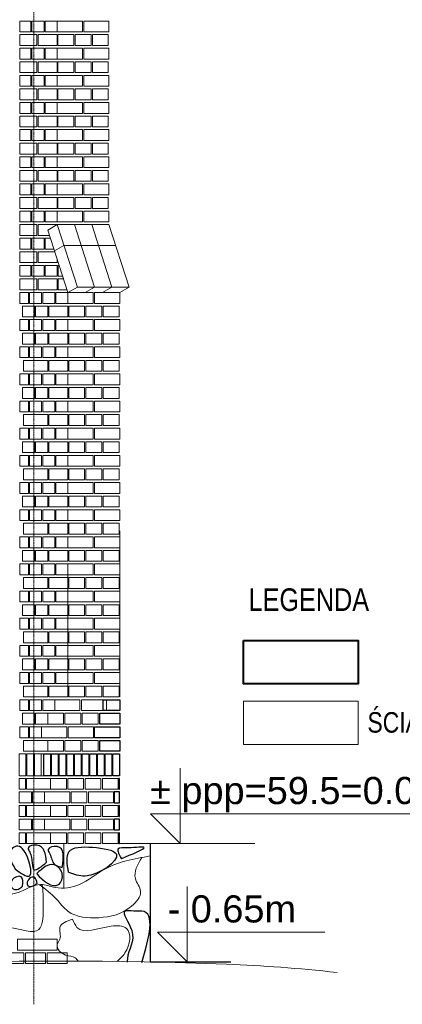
# Model space of a CAD drawing. Header units: millimetres. Extents: x -37887 to 94344, y -69777 to 116976.
# Tile 38 of 205: x 20188 to 22303, y -929 to 4512. Entities that reach past the tile are written whole.
import ezdxf

# ---------------------------------------------------------------- set-up
doc = ezdxf.new("R2010")
doc.units = ezdxf.units.MM
doc.linetypes.add('Linia siatki', pattern=[19.05, 12.7, -3.175, 0, -3.175])
for name, color, linetype, lineweight in [('01_inwentaryzacja', 8, 'Continuous', 9), ('02_odbudowa', 7, 'Continuous', 30), ('07_opis', 40, 'Continuous', 5), ('0_WYMIAROWANIE', 6, 'Continuous', 9), ('AR_Opis pomieszczeń', 5, 'Continuous', 15), ('S-GRID', 1, 'Continuous', 9)]:
    doc.layers.add(name, color=color, linetype=linetype, lineweight=lineweight)
doc.styles.add('Arial', font='arial.ttf', dxfattribs={"height": 324.565868})
doc.styles.add('Arial Condensed', font='arial.ttf', dxfattribs={"width": 0.8})

msp = doc.modelspace()

# ---------------------------------------------------------------- linework, layer by layer
at = {"lineweight": 40}
msp.add_lwpolyline([(21425.6, 1082.1), (22059.6, 1082.1), (22059.6, 841.7), (21425.6, 841.7)], close=True, dxfattribs=at)
at = {"lineweight": 9}
msp.add_lwpolyline([(21425.6, 746.6), (22059.6, 746.6), (22059.6, 506.2), (21425.6, 506.2)], close=True, dxfattribs=at)
at = {"layer": '01_inwentaryzacja'}
for p, q in [((20334.9, 3619.4), (20585.3, 3619.4)), ((20395.4, 3379.4), (20343.7, 3349.4)), ((20395.4, 3379.4), (20506.7, 3034.4)), ((20395.4, 3379.4), (20681.6, 3379.4)), ((20490.5, 3379.4), (20601.8, 3034.4)), ((20586.4, 3379.4), (20697.7, 3034.4)), ((20681.6, 3379.4), (20792.8, 3034.4)), ((20343.7, 3349.4), (20455, 3004.4)), ((20432.7, 3263.8), (20381, 3233.8)), ((20432.7, 3263.8), (20718.9, 3263.8)), ((20506.7, 3034.4), (20455, 3004.4)), ((20792.8, 3034.4), (20506.7, 3034.4)), ((20601.8, 3034.4), (20550.1, 3004.4)), ((20697.7, 3034.4), (20646.1, 3004.4)), ((20792.8, 3034.4), (20741.2, 3004.4)), ((20741.2, 1687.6), (20741.2, 769.4)), ((20455, 1469.1), (20455, 769.4)), ((20432.4, -40.6), (20432.4, -286.9)), ((20732.4, -40.6), (20909.4, -40.6)), ((20909.4, -40.6), (20909.4, -109.2))]:
    msp.add_line(p, q, dxfattribs=at)
for points in [[(20187.9, 4444.4), (20249.8, 4444.4), (20249.8, 4504.4), (20187.9, 4504.4), (20187.9, 4444.4)], [(20255.8, 4444.4), (20322.6, 4444.4), (20322.6, 4504.4), (20255.8, 4504.4), (20255.8, 4444.4)], [(20328.7, 4444.4), (20395.4, 4444.4), (20395.4, 4504.4), (20328.7, 4504.4), (20328.7, 4444.4)], [(20534.5, 4444.4), (20395.4, 4444.4), (20395.4, 4504.4), (20534.5, 4504.4), (20534.5, 4444.4)], [(20681.6, 4444.4), (20542.5, 4444.4), (20542.5, 4504.4), (20681.6, 4504.4), (20681.6, 4444.4)], [(20283.1, 4369.4), (20283.1, 4429.4), (20187.9, 4429.4), (20187.9, 4369.4), (20283.1, 4369.4)], [(20395.4, 4369.4), (20395.4, 4429.4), (20289.2, 4429.4), (20289.2, 4369.4), (20395.4, 4369.4)], [(20399.4, 4369.4), (20399.4, 4429.4), (20486.8, 4429.4), (20486.8, 4369.4), (20399.4, 4369.4)], [(20494.8, 4369.4), (20494.8, 4429.4), (20582.2, 4429.4), (20582.2, 4369.4), (20494.8, 4369.4)], [(20590.1, 4369.4), (20590.1, 4429.4), (20677.6, 4429.4), (20677.6, 4369.4), (20590.1, 4369.4)], [(20187.9, 4294.4), (20249.8, 4294.4), (20249.8, 4354.4), (20187.9, 4354.4), (20187.9, 4294.4)], [(20255.8, 4294.4), (20322.6, 4294.4), (20322.6, 4354.4), (20255.8, 4354.4), (20255.8, 4294.4)], [(20328.7, 4294.4), (20395.4, 4294.4), (20395.4, 4354.4), (20328.7, 4354.4), (20328.7, 4294.4)], [(20534.5, 4294.4), (20395.4, 4294.4), (20395.4, 4354.4), (20534.5, 4354.4), (20534.5, 4294.4)], [(20681.6, 4294.4), (20542.5, 4294.4), (20542.5, 4354.4), (20681.6, 4354.4), (20681.6, 4294.4)], [(20283.1, 4219.4), (20283.1, 4279.4), (20187.9, 4279.4), (20187.9, 4219.4), (20283.1, 4219.4)], [(20395.4, 4219.4), (20395.4, 4279.4), (20289.2, 4279.4), (20289.2, 4219.4), (20395.4, 4219.4)], [(20399.4, 4219.4), (20399.4, 4279.4), (20486.8, 4279.4), (20486.8, 4219.4), (20399.4, 4219.4)], [(20494.8, 4219.4), (20494.8, 4279.4), (20582.2, 4279.4), (20582.2, 4219.4), (20494.8, 4219.4)], [(20590.1, 4219.4), (20590.1, 4279.4), (20677.6, 4279.4), (20677.6, 4219.4), (20590.1, 4219.4)], [(20187.9, 4144.4), (20249.8, 4144.4), (20249.8, 4204.4), (20187.9, 4204.4), (20187.9, 4144.4)], [(20255.8, 4144.4), (20322.6, 4144.4), (20322.6, 4204.4), (20255.8, 4204.4), (20255.8, 4144.4)], [(20328.7, 4144.4), (20395.4, 4144.4), (20395.4, 4204.4), (20328.7, 4204.4), (20328.7, 4144.4)], [(20534.5, 4144.4), (20395.4, 4144.4), (20395.4, 4204.4), (20534.5, 4204.4), (20534.5, 4144.4)], [(20681.6, 4144.4), (20542.5, 4144.4), (20542.5, 4204.4), (20681.6, 4204.4), (20681.6, 4144.4)], [(20283.1, 4069.4), (20283.1, 4129.4), (20187.9, 4129.4), (20187.9, 4069.4), (20283.1, 4069.4)], [(20395.4, 4069.4), (20395.4, 4129.4), (20289.2, 4129.4), (20289.2, 4069.4), (20395.4, 4069.4)], [(20399.4, 4069.4), (20399.4, 4129.4), (20486.8, 4129.4), (20486.8, 4069.4), (20399.4, 4069.4)], [(20494.8, 4069.4), (20494.8, 4129.4), (20582.2, 4129.4), (20582.2, 4069.4), (20494.8, 4069.4)], [(20590.1, 4069.4), (20590.1, 4129.4), (20677.6, 4129.4), (20677.6, 4069.4), (20590.1, 4069.4)], [(20187.9, 3994.4), (20249.8, 3994.4), (20249.8, 4054.4), (20187.9, 4054.4), (20187.9, 3994.4)], [(20255.8, 3994.4), (20322.6, 3994.4), (20322.6, 4054.4), (20255.8, 4054.4), (20255.8, 3994.4)], [(20328.7, 3994.4), (20395.4, 3994.4), (20395.4, 4054.4), (20328.7, 4054.4), (20328.7, 3994.4)], [(20534.5, 3994.4), (20395.4, 3994.4), (20395.4, 4054.4), (20534.5, 4054.4), (20534.5, 3994.4)], [(20681.6, 3994.4), (20542.5, 3994.4), (20542.5, 4054.4), (20681.6, 4054.4), (20681.6, 3994.4)], [(20283.1, 3919.4), (20283.1, 3979.4), (20187.9, 3979.4), (20187.9, 3919.4), (20283.1, 3919.4)], [(20395.4, 3919.4), (20395.4, 3979.4), (20289.2, 3979.4), (20289.2, 3919.4), (20395.4, 3919.4)], [(20399.4, 3919.4), (20399.4, 3979.4), (20486.8, 3979.4), (20486.8, 3919.4), (20399.4, 3919.4)], [(20494.8, 3919.4), (20494.8, 3979.4), (20582.2, 3979.4), (20582.2, 3919.4), (20494.8, 3919.4)], [(20590.1, 3919.4), (20590.1, 3979.4), (20677.6, 3979.4), (20677.6, 3919.4), (20590.1, 3919.4)], [(20187.9, 3844.4), (20249.8, 3844.4), (20249.8, 3904.4), (20187.9, 3904.4), (20187.9, 3844.4)], [(20255.8, 3844.4), (20322.6, 3844.4), (20322.6, 3904.4), (20255.8, 3904.4), (20255.8, 3844.4)], [(20328.7, 3844.4), (20395.4, 3844.4), (20395.4, 3904.4), (20328.7, 3904.4), (20328.7, 3844.4)], [(20534.5, 3844.4), (20395.4, 3844.4), (20395.4, 3904.4), (20534.5, 3904.4), (20534.5, 3844.4)], [(20681.6, 3844.4), (20542.5, 3844.4), (20542.5, 3904.4), (20681.6, 3904.4), (20681.6, 3844.4)], [(20283.1, 3769.4), (20283.1, 3829.4), (20187.9, 3829.4), (20187.9, 3769.4), (20283.1, 3769.4)], [(20395.4, 3769.4), (20395.4, 3829.4), (20289.2, 3829.4), (20289.2, 3769.4), (20395.4, 3769.4)], [(20399.4, 3769.4), (20399.4, 3829.4), (20486.8, 3829.4), (20486.8, 3769.4), (20399.4, 3769.4)], [(20494.8, 3769.4), (20494.8, 3829.4), (20582.2, 3829.4), (20582.2, 3769.4), (20494.8, 3769.4)], [(20590.1, 3769.4), (20590.1, 3829.4), (20677.6, 3829.4), (20677.6, 3769.4), (20590.1, 3769.4)], [(20187.9, 3694.4), (20249.8, 3694.4), (20249.8, 3754.4), (20187.9, 3754.4), (20187.9, 3694.4)], [(20255.8, 3694.4), (20322.6, 3694.4), (20322.6, 3754.4), (20255.8, 3754.4), (20255.8, 3694.4)], [(20328.7, 3694.4), (20395.4, 3694.4), (20395.4, 3754.4), (20328.7, 3754.4), (20328.7, 3694.4)], [(20534.5, 3694.4), (20395.4, 3694.4), (20395.4, 3754.4), (20534.5, 3754.4), (20534.5, 3694.4)], [(20681.6, 3694.4), (20542.5, 3694.4), (20542.5, 3754.4), (20681.6, 3754.4), (20681.6, 3694.4)], [(20283.1, 3619.4), (20283.1, 3679.4), (20187.9, 3679.4), (20187.9, 3619.4), (20283.1, 3619.4)], [(20395.4, 3619.4), (20395.4, 3679.4), (20289.2, 3679.4), (20289.2, 3619.4), (20395.4, 3619.4)], [(20399.4, 3619.4), (20399.4, 3679.4), (20486.8, 3679.4), (20486.8, 3619.4), (20399.4, 3619.4)], [(20494.8, 3619.4), (20494.8, 3679.4), (20582.2, 3679.4), (20582.2, 3619.4), (20494.8, 3619.4)], [(20590.1, 3619.4), (20590.1, 3679.4), (20677.6, 3679.4), (20677.6, 3619.4), (20590.1, 3619.4)], [(20187.9, 3544.4), (20249.8, 3544.4), (20249.8, 3604.4), (20187.9, 3604.4), (20187.9, 3544.4)], [(20255.8, 3544.4), (20322.6, 3544.4), (20322.6, 3604.4), (20255.8, 3604.4), (20255.8, 3544.4)], [(20328.7, 3544.4), (20395.4, 3544.4), (20395.4, 3604.4), (20328.7, 3604.4), (20328.7, 3544.4)], [(20534.5, 3544.4), (20395.4, 3544.4), (20395.4, 3604.4), (20534.5, 3604.4), (20534.5, 3544.4)], [(20681.6, 3544.4), (20542.5, 3544.4), (20542.5, 3604.4), (20681.6, 3604.4), (20681.6, 3544.4)], [(20283.1, 3469.4), (20283.1, 3529.4), (20187.9, 3529.4), (20187.9, 3469.4), (20283.1, 3469.4)], [(20395.4, 3469.4), (20395.4, 3529.4), (20289.2, 3529.4), (20289.2, 3469.4), (20395.4, 3469.4)], [(20399.4, 3469.4), (20399.4, 3529.4), (20486.8, 3529.4), (20486.8, 3469.4), (20399.4, 3469.4)], [(20494.8, 3469.4), (20494.8, 3529.4), (20582.2, 3529.4), (20582.2, 3469.4), (20494.8, 3469.4)], [(20590.1, 3469.4), (20590.1, 3529.4), (20677.6, 3529.4), (20677.6, 3469.4), (20590.1, 3469.4)], [(20187.9, 3394.4), (20249.8, 3394.4), (20249.8, 3454.4), (20187.9, 3454.4), (20187.9, 3394.4)], [(20255.8, 3394.4), (20322.6, 3394.4), (20322.6, 3454.4), (20255.8, 3454.4), (20255.8, 3394.4)], [(20328.7, 3394.4), (20395.4, 3394.4), (20395.4, 3454.4), (20328.7, 3454.4), (20328.7, 3394.4)], [(20534.5, 3394.4), (20395.4, 3394.4), (20395.4, 3454.4), (20534.5, 3454.4), (20534.5, 3394.4)], [(20681.6, 3394.4), (20542.5, 3394.4), (20542.5, 3454.4), (20681.6, 3454.4), (20681.6, 3394.4)], [(20283.1, 3319.4), (20283.1, 3379.4), (20187.9, 3379.4), (20187.9, 3319.4), (20283.1, 3319.4)], [(20395.4, 3379.4), (20395.4, 3379.4), (20289.2, 3379.4), (20289.2, 3319.4), (20353.4, 3319.4)], [(20187.9, 3244.4), (20249.8, 3244.4), (20249.8, 3304.4), (20187.9, 3304.4), (20187.9, 3244.4)], [(20255.8, 3244.4), (20322.6, 3244.4), (20322.6, 3304.4), (20255.8, 3304.4), (20255.8, 3244.4)], [(20358.2, 3304.4), (20328.7, 3304.4), (20328.7, 3244.4)], [(20283.1, 3169.4), (20283.1, 3229.4), (20187.9, 3229.4), (20187.9, 3169.4), (20283.1, 3169.4)], [(20382.4, 3229.4), (20289.2, 3229.4), (20289.2, 3169.4), (20395.4, 3169.4)], [(20328.7, 3244.4), (20377.6, 3244.4)], [(20395.4, 3169.4), (20395.4, 3189.2)], [(20187.9, 3094.4), (20249.8, 3094.4), (20249.8, 3154.4), (20187.9, 3154.4), (20187.9, 3094.4)], [(20255.8, 3094.4), (20322.6, 3094.4), (20322.6, 3154.4), (20255.8, 3154.4), (20255.8, 3094.4)], [(20328.7, 3094.4), (20395.4, 3094.4), (20395.4, 3154.4), (20328.7, 3154.4), (20328.7, 3094.4)], [(20406.6, 3154.4), (20401.5, 3154.4), (20401.5, 3094.4)], [(20283.1, 3019.4), (20283.1, 3079.4), (20187.9, 3079.4), (20187.9, 3019.4), (20283.1, 3019.4)], [(20395.4, 3019.4), (20395.4, 3079.4), (20289.2, 3079.4), (20289.2, 3019.4), (20395.4, 3019.4)], [(20401.5, 3094.4), (20426, 3094.4)], [(20430.8, 3079.4), (20401.5, 3079.4), (20401.5, 3019.4)], [(20187.9, 2944.4), (20236.6, 2944.4), (20236.6, 3004.4), (20187.9, 3004.4), (20187.9, 2944.4)], [(20242.7, 2944.4), (20309.4, 2944.4), (20309.4, 3004.4), (20242.7, 3004.4), (20242.7, 2944.4)], [(20315.5, 2944.4), (20382.2, 2944.4), (20382.2, 3004.4), (20315.5, 3004.4), (20315.5, 2944.4)], [(20388.3, 2944.4), (20455, 2944.4), (20455, 3004.4), (20388.3, 3004.4), (20388.3, 2944.4)], [(20401.5, 3019.4), (20450.2, 3019.4)], [(20594.1, 2944.4), (20455, 2944.4), (20455, 3004.4), (20594.1, 3004.4), (20594.1, 2944.4)], [(20741.2, 2944.4), (20602.1, 2944.4), (20602.1, 3004.4), (20741.2, 3004.4), (20741.2, 2944.4)], [(20203.2, 2869.4), (20270, 2869.4), (20270, 2929.4), (20203.2, 2929.4), (20203.2, 2869.4)], [(20276, 2869.4), (20342.8, 2869.4), (20342.8, 2929.4), (20276, 2929.4), (20276, 2869.4)], [(20455, 2869.4), (20455, 2929.4), (20348.8, 2929.4), (20348.8, 2869.4), (20455, 2869.4)], [(20459, 2869.4), (20459, 2929.4), (20546.4, 2929.4), (20546.4, 2869.4), (20459, 2869.4)], [(20554.4, 2869.4), (20554.4, 2929.4), (20641.8, 2929.4), (20641.8, 2869.4), (20554.4, 2869.4)], [(20649.8, 2869.4), (20649.8, 2929.4), (20737.2, 2929.4), (20737.2, 2869.4), (20649.8, 2869.4)], [(20187.9, 2794.4), (20236.6, 2794.4), (20236.6, 2854.4), (20187.9, 2854.4), (20187.9, 2794.4)], [(20242.7, 2794.4), (20309.4, 2794.4), (20309.4, 2854.4), (20242.7, 2854.4), (20242.7, 2794.4)], [(20315.5, 2794.4), (20382.2, 2794.4), (20382.2, 2854.4), (20315.5, 2854.4), (20315.5, 2794.4)], [(20388.3, 2794.4), (20455, 2794.4), (20455, 2854.4), (20388.3, 2854.4), (20388.3, 2794.4)], [(20594.1, 2794.4), (20455, 2794.4), (20455, 2854.4), (20594.1, 2854.4), (20594.1, 2794.4)], [(20741.2, 2794.4), (20602.1, 2794.4), (20602.1, 2854.4), (20741.2, 2854.4), (20741.2, 2794.4)], [(20203.2, 2719.4), (20270, 2719.4), (20270, 2779.4), (20203.2, 2779.4), (20203.2, 2719.4)], [(20276, 2719.4), (20342.8, 2719.4), (20342.8, 2779.4), (20276, 2779.4), (20276, 2719.4)], [(20455, 2719.4), (20455, 2779.4), (20348.8, 2779.4), (20348.8, 2719.4), (20455, 2719.4)], [(20459, 2719.4), (20459, 2779.4), (20546.4, 2779.4), (20546.4, 2719.4), (20459, 2719.4)], [(20554.4, 2719.4), (20554.4, 2779.4), (20641.8, 2779.4), (20641.8, 2719.4), (20554.4, 2719.4)], [(20649.8, 2719.4), (20649.8, 2779.4), (20737.2, 2779.4), (20737.2, 2719.4), (20649.8, 2719.4)], [(20187.9, 2644.4), (20236.6, 2644.4), (20236.6, 2704.4), (20187.9, 2704.4), (20187.9, 2644.4)], [(20242.7, 2644.4), (20309.4, 2644.4), (20309.4, 2704.4), (20242.7, 2704.4), (20242.7, 2644.4)], [(20315.5, 2644.4), (20382.2, 2644.4), (20382.2, 2704.4), (20315.5, 2704.4), (20315.5, 2644.4)], [(20388.3, 2644.4), (20455, 2644.4), (20455, 2704.4), (20388.3, 2704.4), (20388.3, 2644.4)], [(20594.1, 2644.4), (20455, 2644.4), (20455, 2704.4), (20594.1, 2704.4), (20594.1, 2644.4)], [(20741.2, 2644.4), (20602.1, 2644.4), (20602.1, 2704.4), (20741.2, 2704.4), (20741.2, 2644.4)], [(20342.8, 2569.4), (20342.8, 2629.4), (20209.3, 2629.4), (20209.3, 2569.4), (20342.8, 2569.4)], [(20455, 2569.4), (20455, 2629.4), (20348.8, 2629.4), (20348.8, 2569.4), (20455, 2569.4)], [(20459, 2569.4), (20459, 2629.4), (20546.4, 2629.4), (20546.4, 2569.4), (20459, 2569.4)], [(20554.4, 2569.4), (20554.4, 2629.4), (20641.8, 2629.4), (20641.8, 2569.4), (20554.4, 2569.4)], [(20649.8, 2569.4), (20649.8, 2629.4), (20737.2, 2629.4), (20737.2, 2569.4), (20649.8, 2569.4)], [(20187.9, 2494.4), (20236.6, 2494.4), (20236.6, 2554.4), (20187.9, 2554.4), (20187.9, 2494.4)], [(20242.7, 2494.4), (20309.4, 2494.4), (20309.4, 2554.4), (20242.7, 2554.4), (20242.7, 2494.4)], [(20315.5, 2494.4), (20382.2, 2494.4), (20382.2, 2554.4), (20315.5, 2554.4), (20315.5, 2494.4)], [(20388.3, 2494.4), (20455, 2494.4), (20455, 2554.4), (20388.3, 2554.4), (20388.3, 2494.4)], [(20594.1, 2494.4), (20455, 2494.4), (20455, 2554.4), (20594.1, 2554.4), (20594.1, 2494.4)], [(20741.2, 2494.4), (20602.1, 2494.4), (20602.1, 2554.4), (20741.2, 2554.4), (20741.2, 2494.4)], [(20203.2, 2419.4), (20270, 2419.4), (20270, 2479.4), (20203.2, 2479.4), (20203.2, 2419.4)], [(20276, 2419.4), (20342.8, 2419.4), (20342.8, 2479.4), (20276, 2479.4), (20276, 2419.4)], [(20455, 2419.4), (20455, 2479.4), (20348.8, 2479.4), (20348.8, 2419.4), (20455, 2419.4)], [(20459, 2419.4), (20459, 2479.4), (20546.4, 2479.4), (20546.4, 2419.4), (20459, 2419.4)], [(20554.4, 2419.4), (20554.4, 2479.4), (20641.8, 2479.4), (20641.8, 2419.4), (20554.4, 2419.4)], [(20649.8, 2419.4), (20649.8, 2479.4), (20737.2, 2479.4), (20737.2, 2419.4), (20649.8, 2419.4)], [(20187.9, 2344.4), (20236.6, 2344.4), (20236.6, 2404.4), (20187.9, 2404.4), (20187.9, 2344.4)], [(20242.7, 2344.4), (20309.4, 2344.4), (20309.4, 2404.4), (20242.7, 2404.4), (20242.7, 2344.4)], [(20315.5, 2344.4), (20382.2, 2344.4), (20382.2, 2404.4), (20315.5, 2404.4), (20315.5, 2344.4)], [(20388.3, 2344.4), (20455, 2344.4), (20455, 2404.4), (20388.3, 2404.4), (20388.3, 2344.4)], [(20594.1, 2344.4), (20455, 2344.4), (20455, 2404.4), (20594.1, 2404.4), (20594.1, 2344.4)], [(20741.2, 2344.4), (20602.1, 2344.4), (20602.1, 2404.4), (20741.2, 2404.4), (20741.2, 2344.4)], [(20342.8, 2269.4), (20342.8, 2329.4), (20209.3, 2329.4), (20209.3, 2269.4), (20342.8, 2269.4)], [(20455, 2269.4), (20455, 2329.4), (20348.8, 2329.4), (20348.8, 2269.4), (20455, 2269.4)], [(20459, 2269.4), (20459, 2329.4), (20546.4, 2329.4), (20546.4, 2269.4), (20459, 2269.4)], [(20554.4, 2269.4), (20554.4, 2329.4), (20641.8, 2329.4), (20641.8, 2269.4), (20554.4, 2269.4)], [(20649.8, 2269.4), (20649.8, 2329.4), (20737.2, 2329.4), (20737.2, 2269.4), (20649.8, 2269.4)], [(20187.9, 2194.4), (20236.6, 2194.4), (20236.6, 2254.4), (20187.9, 2254.4), (20187.9, 2194.4)], [(20242.7, 2194.4), (20309.4, 2194.4), (20309.4, 2254.4), (20242.7, 2254.4), (20242.7, 2194.4)], [(20315.5, 2194.4), (20382.2, 2194.4), (20382.2, 2254.4), (20315.5, 2254.4), (20315.5, 2194.4)], [(20388.3, 2194.4), (20455, 2194.4), (20455, 2254.4), (20388.3, 2254.4), (20388.3, 2194.4)], [(20594.1, 2194.4), (20455, 2194.4), (20455, 2254.4), (20594.1, 2254.4), (20594.1, 2194.4)], [(20741.2, 2194.4), (20602.1, 2194.4), (20602.1, 2254.4), (20741.2, 2254.4), (20741.2, 2194.4)], [(20203.2, 2119.4), (20270, 2119.4), (20270, 2179.4), (20203.2, 2179.4), (20203.2, 2119.4)], [(20276, 2119.4), (20342.8, 2119.4), (20342.8, 2179.4), (20276, 2179.4), (20276, 2119.4)], [(20455, 2119.4), (20455, 2179.4), (20348.8, 2179.4), (20348.8, 2119.4), (20455, 2119.4)], [(20459, 2119.4), (20459, 2179.4), (20546.4, 2179.4), (20546.4, 2119.4), (20459, 2119.4)], [(20554.4, 2119.4), (20554.4, 2179.4), (20641.8, 2179.4), (20641.8, 2119.4), (20554.4, 2119.4)], [(20649.8, 2119.4), (20649.8, 2179.4), (20737.2, 2179.4), (20737.2, 2119.4), (20649.8, 2119.4)], [(20187.9, 2044.4), (20236.6, 2044.4), (20236.6, 2104.4), (20187.9, 2104.4), (20187.9, 2044.4)], [(20242.7, 2044.4), (20309.4, 2044.4), (20309.4, 2104.4), (20242.7, 2104.4), (20242.7, 2044.4)], [(20315.5, 2044.4), (20382.2, 2044.4), (20382.2, 2104.4), (20315.5, 2104.4), (20315.5, 2044.4)], [(20388.3, 2044.4), (20455, 2044.4), (20455, 2104.4), (20388.3, 2104.4), (20388.3, 2044.4)], [(20594.1, 2044.4), (20455, 2044.4), (20455, 2104.4), (20594.1, 2104.4), (20594.1, 2044.4)], [(20741.2, 2044.4), (20602.1, 2044.4), (20602.1, 2104.4), (20741.2, 2104.4), (20741.2, 2044.4)], [(20342.8, 1969.4), (20342.8, 2029.4), (20209.3, 2029.4), (20209.3, 1969.4), (20342.8, 1969.4)], [(20455, 1969.4), (20455, 2029.4), (20348.8, 2029.4), (20348.8, 1969.4), (20455, 1969.4)], [(20459, 1969.4), (20459, 2029.4), (20546.4, 2029.4), (20546.4, 1969.4), (20459, 1969.4)], [(20554.4, 1969.4), (20554.4, 2029.4), (20641.8, 2029.4), (20641.8, 1969.4), (20554.4, 1969.4)], [(20649.8, 1969.4), (20649.8, 2029.4), (20737.2, 2029.4), (20737.2, 1969.4), (20649.8, 1969.4)], [(20187.9, 1894.4), (20236.6, 1894.4), (20236.6, 1954.4), (20187.9, 1954.4), (20187.9, 1894.4)], [(20242.7, 1894.4), (20309.4, 1894.4), (20309.4, 1954.4), (20242.7, 1954.4), (20242.7, 1894.4)], [(20315.5, 1894.4), (20382.2, 1894.4), (20382.2, 1954.4), (20315.5, 1954.4), (20315.5, 1894.4)], [(20388.3, 1894.4), (20455, 1894.4), (20455, 1954.4), (20388.3, 1954.4), (20388.3, 1894.4)], [(20594.1, 1894.4), (20455, 1894.4), (20455, 1954.4), (20594.1, 1954.4), (20594.1, 1894.4)], [(20741.2, 1894.4), (20602.1, 1894.4), (20602.1, 1954.4), (20741.2, 1954.4), (20741.2, 1894.4)], [(20203.2, 1819.4), (20270, 1819.4), (20270, 1879.4), (20203.2, 1879.4), (20203.2, 1819.4)], [(20276, 1819.4), (20342.8, 1819.4), (20342.8, 1879.4), (20276, 1879.4), (20276, 1819.4)], [(20455, 1819.4), (20455, 1879.4), (20348.8, 1879.4), (20348.8, 1819.4), (20455, 1819.4)], [(20459, 1819.4), (20459, 1879.4), (20546.4, 1879.4), (20546.4, 1819.4), (20459, 1819.4)], [(20554.4, 1819.4), (20554.4, 1879.4), (20641.8, 1879.4), (20641.8, 1819.4), (20554.4, 1819.4)], [(20649.8, 1819.4), (20649.8, 1879.4), (20737.2, 1879.4), (20737.2, 1819.4), (20649.8, 1819.4)], [(20187.9, 1744.4), (20236.6, 1744.4), (20236.6, 1804.4), (20187.9, 1804.4), (20187.9, 1744.4)], [(20242.7, 1744.4), (20309.4, 1744.4), (20309.4, 1804.4), (20242.7, 1804.4), (20242.7, 1744.4)], [(20315.5, 1744.4), (20382.2, 1744.4), (20382.2, 1804.4), (20315.5, 1804.4), (20315.5, 1744.4)], [(20388.3, 1744.4), (20455, 1744.4), (20455, 1804.4), (20388.3, 1804.4), (20388.3, 1744.4)], [(20594.1, 1744.4), (20455, 1744.4), (20455, 1804.4), (20594.1, 1804.4), (20594.1, 1744.4)], [(20741.2, 1744.4), (20602.1, 1744.4), (20602.1, 1804.4), (20741.2, 1804.4), (20741.2, 1744.4)], [(20342.8, 1669.4), (20342.8, 1729.4), (20209.3, 1729.4), (20209.3, 1669.4), (20342.8, 1669.4)], [(20455, 1669.4), (20455, 1729.4), (20348.8, 1729.4), (20348.8, 1669.4), (20455, 1669.4)], [(20459, 1669.4), (20459, 1729.4), (20546.4, 1729.4), (20546.4, 1669.4), (20459, 1669.4)], [(20554.4, 1669.4), (20554.4, 1729.4), (20641.8, 1729.4), (20641.8, 1669.4), (20554.4, 1669.4)], [(20649.8, 1669.4), (20649.8, 1729.4), (20737.2, 1729.4), (20737.2, 1669.4), (20649.8, 1669.4)], [(20187.9, 1594.4), (20236.6, 1594.4), (20236.6, 1654.4), (20187.9, 1654.4), (20187.9, 1594.4)], [(20242.7, 1594.4), (20309.4, 1594.4), (20309.4, 1654.4), (20242.7, 1654.4), (20242.7, 1594.4)], [(20315.5, 1594.4), (20382.2, 1594.4), (20382.2, 1654.4), (20315.5, 1654.4), (20315.5, 1594.4)], [(20388.3, 1594.4), (20455, 1594.4), (20455, 1654.4), (20388.3, 1654.4), (20388.3, 1594.4)], [(20594.1, 1594.4), (20455, 1594.4), (20455, 1654.4), (20594.1, 1654.4), (20594.1, 1594.4)], [(20741.2, 1594.4), (20602.1, 1594.4), (20602.1, 1654.4), (20741.2, 1654.4), (20741.2, 1594.4)], [(20203.2, 1519.4), (20270, 1519.4), (20270, 1579.4), (20203.2, 1579.4), (20203.2, 1519.4)], [(20276, 1519.4), (20342.8, 1519.4), (20342.8, 1579.4), (20276, 1579.4), (20276, 1519.4)], [(20455, 1519.4), (20455, 1579.4), (20348.8, 1579.4), (20348.8, 1519.4), (20455, 1519.4)], [(20459, 1519.4), (20459, 1579.4), (20546.4, 1579.4), (20546.4, 1519.4), (20459, 1519.4)], [(20554.4, 1519.4), (20554.4, 1579.4), (20641.8, 1579.4), (20641.8, 1519.4), (20554.4, 1519.4)], [(20649.8, 1519.4), (20649.8, 1579.4), (20737.2, 1579.4), (20737.2, 1519.4), (20649.8, 1519.4)], [(20187.9, 1444.4), (20236.6, 1444.4), (20236.6, 1504.4), (20187.9, 1504.4), (20187.9, 1444.4)], [(20242.7, 1444.4), (20309.4, 1444.4), (20309.4, 1504.4), (20242.7, 1504.4), (20242.7, 1444.4)], [(20315.5, 1444.4), (20382.2, 1444.4), (20382.2, 1504.4), (20315.5, 1504.4), (20315.5, 1444.4)], [(20388.3, 1444.4), (20455, 1444.4), (20455, 1504.4), (20388.3, 1504.4), (20388.3, 1444.4)], [(20594.1, 1444.4), (20455, 1444.4), (20455, 1504.4), (20594.1, 1504.4), (20594.1, 1444.4)], [(20741.2, 1444.4), (20602.1, 1444.4), (20602.1, 1504.4), (20741.2, 1504.4), (20741.2, 1444.4)], [(20342.8, 1369.4), (20342.8, 1429.4), (20209.3, 1429.4), (20209.3, 1369.4), (20342.8, 1369.4)], [(20455, 1369.4), (20455, 1429.4), (20348.8, 1429.4), (20348.8, 1369.4), (20455, 1369.4)], [(20459, 1369.4), (20459, 1429.4), (20546.4, 1429.4), (20546.4, 1369.4), (20459, 1369.4)], [(20554.4, 1369.4), (20554.4, 1429.4), (20641.8, 1429.4), (20641.8, 1369.4), (20554.4, 1369.4)], [(20649.8, 1369.4), (20649.8, 1429.4), (20737.2, 1429.4), (20737.2, 1369.4), (20649.8, 1369.4)], [(20187.9, 1294.4), (20236.6, 1294.4), (20236.6, 1354.4), (20187.9, 1354.4), (20187.9, 1294.4)], [(20242.7, 1294.4), (20309.4, 1294.4), (20309.4, 1354.4), (20242.7, 1354.4), (20242.7, 1294.4)], [(20315.5, 1294.4), (20382.2, 1294.4), (20382.2, 1354.4), (20315.5, 1354.4), (20315.5, 1294.4)], [(20388.3, 1294.4), (20455, 1294.4), (20455, 1354.4), (20388.3, 1354.4), (20388.3, 1294.4)], [(20594.1, 1294.4), (20455, 1294.4), (20455, 1354.4), (20594.1, 1354.4), (20594.1, 1294.4)], [(20741.2, 1294.4), (20602.1, 1294.4), (20602.1, 1354.4), (20741.2, 1354.4), (20741.2, 1294.4)], [(20203.2, 1219.4), (20270, 1219.4), (20270, 1279.4), (20203.2, 1279.4), (20203.2, 1219.4)], [(20276, 1219.4), (20342.8, 1219.4), (20342.8, 1279.4), (20276, 1279.4), (20276, 1219.4)], [(20455, 1219.4), (20455, 1279.4), (20348.8, 1279.4), (20348.8, 1219.4), (20455, 1219.4)], [(20459, 1219.4), (20459, 1279.4), (20546.4, 1279.4), (20546.4, 1219.4), (20459, 1219.4)], [(20554.4, 1219.4), (20554.4, 1279.4), (20641.8, 1279.4), (20641.8, 1219.4), (20554.4, 1219.4)], [(20649.8, 1219.4), (20649.8, 1279.4), (20737.2, 1279.4), (20737.2, 1219.4), (20649.8, 1219.4)], [(20187.9, 1144.4), (20236.6, 1144.4), (20236.6, 1204.4), (20187.9, 1204.4), (20187.9, 1144.4)], [(20242.7, 1144.4), (20309.4, 1144.4), (20309.4, 1204.4), (20242.7, 1204.4), (20242.7, 1144.4)], [(20315.5, 1144.4), (20382.2, 1144.4), (20382.2, 1204.4), (20315.5, 1204.4), (20315.5, 1144.4)], [(20388.3, 1144.4), (20455, 1144.4), (20455, 1204.4), (20388.3, 1204.4), (20388.3, 1144.4)], [(20594.1, 1144.4), (20455, 1144.4), (20455, 1204.4), (20594.1, 1204.4), (20594.1, 1144.4)], [(20741.2, 1144.4), (20602.1, 1144.4), (20602.1, 1204.4), (20741.2, 1204.4), (20741.2, 1144.4)], [(20342.8, 1069.4), (20342.8, 1129.4), (20209.3, 1129.4), (20209.3, 1069.4), (20342.8, 1069.4)], [(20455, 1069.4), (20455, 1129.4), (20348.8, 1129.4), (20348.8, 1069.4), (20455, 1069.4)], [(20459, 1069.4), (20459, 1129.4), (20546.4, 1129.4), (20546.4, 1069.4), (20459, 1069.4)], [(20554.4, 1069.4), (20554.4, 1129.4), (20641.8, 1129.4), (20641.8, 1069.4), (20554.4, 1069.4)], [(20649.8, 1069.4), (20649.8, 1129.4), (20737.2, 1129.4), (20737.2, 1069.4), (20649.8, 1069.4)], [(20187.9, 994.4), (20236.6, 994.4), (20236.6, 1054.4), (20187.9, 1054.4), (20187.9, 994.4)], [(20242.7, 994.4), (20309.4, 994.4), (20309.4, 1054.4), (20242.7, 1054.4), (20242.7, 994.4)], [(20315.5, 994.4), (20382.2, 994.4), (20382.2, 1054.4), (20315.5, 1054.4), (20315.5, 994.4)], [(20388.3, 994.4), (20455, 994.4), (20455, 1054.4), (20388.3, 1054.4), (20388.3, 994.4)], [(20594.1, 994.4), (20455, 994.4), (20455, 1054.4), (20594.1, 1054.4), (20594.1, 994.4)], [(20741.2, 994.4), (20602.1, 994.4), (20602.1, 1054.4), (20741.2, 1054.4), (20741.2, 994.4)], [(20203.2, 919.4), (20270, 919.4), (20270, 979.4), (20203.2, 979.4), (20203.2, 919.4)], [(20276, 919.4), (20342.8, 919.4), (20342.8, 979.4), (20276, 979.4), (20276, 919.4)], [(20455, 919.4), (20455, 979.4), (20348.8, 979.4), (20348.8, 919.4), (20455, 919.4)], [(20459, 919.4), (20459, 979.4), (20546.4, 979.4), (20546.4, 919.4), (20459, 919.4)], [(20554.4, 919.4), (20554.4, 979.4), (20641.8, 979.4), (20641.8, 919.4), (20554.4, 919.4)], [(20649.8, 919.4), (20649.8, 979.4), (20737.2, 979.4), (20737.2, 919.4), (20649.8, 919.4)], [(20187.9, 844.4), (20236.6, 844.4), (20236.6, 904.4), (20187.9, 904.4), (20187.9, 844.4)], [(20242.7, 844.4), (20309.4, 844.4), (20309.4, 904.4), (20242.7, 904.4), (20242.7, 844.4)], [(20315.5, 844.4), (20382.2, 844.4), (20382.2, 904.4), (20315.5, 904.4), (20315.5, 844.4)], [(20388.3, 844.4), (20455, 844.4), (20455, 904.4), (20388.3, 904.4), (20388.3, 844.4)], [(20594.1, 844.4), (20455, 844.4), (20455, 904.4), (20594.1, 904.4), (20594.1, 844.4)], [(20741.2, 844.4), (20602.1, 844.4), (20602.1, 904.4), (20741.2, 904.4), (20741.2, 844.4)], [(20342.8, 769.4), (20342.8, 829.4), (20209.3, 829.4), (20209.3, 769.4), (20342.8, 769.4)], [(20455, 769.4), (20455, 829.4), (20348.8, 829.4), (20348.8, 769.4), (20455, 769.4)], [(20459, 769.4), (20459, 829.4), (20546.4, 829.4), (20546.4, 769.4), (20459, 769.4)], [(20554.4, 769.4), (20554.4, 829.4), (20641.8, 829.4), (20641.8, 769.4), (20554.4, 769.4)], [(20649.8, 769.4), (20649.8, 829.4), (20737.2, 829.4), (20737.2, 769.4), (20649.8, 769.4)], [(20187.9, 694.4), (20236.6, 694.4), (20236.6, 754.4), (20187.9, 754.4), (20187.9, 694.4)], [(20242.7, 694.4), (20309.4, 694.4), (20309.4, 754.4), (20242.7, 754.4), (20242.7, 694.4)], [(20315.5, 694.4), (20382.2, 694.4), (20382.2, 754.4), (20315.5, 754.4), (20315.5, 694.4)], [(20521.3, 694.4), (20382.2, 694.4), (20382.2, 754.4), (20521.3, 754.4), (20521.3, 694.4)], [(20668.4, 694.4), (20529.3, 694.4), (20529.3, 754.4), (20668.4, 754.4), (20668.4, 694.4)], [(20203.2, 619.4), (20270, 619.4), (20270, 679.4), (20203.2, 679.4), (20203.2, 619.4)], [(20276, 619.4), (20342.8, 619.4), (20342.8, 679.4), (20276, 679.4), (20276, 619.4)], [(20342.8, 619.4), (20342.8, 679.4), (20430.2, 679.4), (20430.2, 619.4), (20342.8, 619.4)], [(20438.2, 619.4), (20438.2, 679.4), (20525.6, 679.4), (20525.6, 619.4), (20438.2, 619.4)], [(20533.5, 619.4), (20533.5, 679.4), (20621, 679.4), (20621, 619.4), (20533.5, 619.4)], [(20187.9, 544.4), (20236.6, 544.4), (20236.6, 604.4), (20187.9, 604.4), (20187.9, 544.4)], [(20242.7, 544.4), (20309.4, 544.4), (20309.4, 604.4), (20242.7, 604.4), (20242.7, 544.4)], [(20448.5, 544.4), (20309.4, 544.4), (20309.4, 604.4), (20448.5, 604.4), (20448.5, 544.4)], [(20595.6, 544.4), (20456.5, 544.4), (20456.5, 604.4), (20595.6, 604.4), (20595.6, 544.4)], [(20342.8, 469.4), (20342.8, 529.4), (20209.3, 529.4), (20209.3, 469.4), (20342.8, 469.4)], [(20342.8, 469.4), (20342.8, 529.4), (20430.2, 529.4), (20430.2, 469.4), (20342.8, 469.4)], [(20438.2, 469.4), (20438.2, 529.4), (20525.6, 529.4), (20525.6, 469.4), (20438.2, 469.4)], [(20533.5, 469.4), (20533.5, 529.4), (20621, 529.4), (20621, 469.4), (20533.5, 469.4)], [(20219.3, 259.4), (20219.3, 319.4), (20185.5, 319.4), (20185.5, 259.4), (20219.3, 259.4)], [(20358.8, 259.4), (20358.8, 319.4), (20225.3, 319.4), (20225.3, 259.4), (20358.8, 259.4)], [(20358.8, 259.4), (20358.8, 319.4), (20446.3, 319.4), (20446.3, 259.4), (20358.8, 259.4)], [(20454.2, 259.4), (20454.2, 319.4), (20541.6, 319.4), (20541.6, 259.4), (20454.2, 259.4)], [(20549.6, 259.4), (20549.6, 319.4), (20637, 319.4), (20637, 259.4), (20549.6, 259.4)], [(20645, 259.4), (20645, 319.4), (20732.4, 319.4), (20732.4, 259.4), (20645, 259.4)], [(20185.5, 184.4), (20252.6, 184.4), (20252.6, 244.4), (20185.5, 244.4), (20185.5, 184.4)], [(20258.7, 184.4), (20325.4, 184.4), (20325.4, 244.4), (20258.7, 244.4), (20258.7, 184.4)], [(20464.6, 184.4), (20325.4, 184.4), (20325.4, 244.4), (20464.6, 244.4), (20464.6, 184.4)], [(20472.5, 184.4), (20472.5, 244.4), (20559.9, 244.4), (20559.9, 184.4), (20472.5, 184.4)], [(20707, 184.4), (20567.9, 184.4), (20567.9, 244.4), (20707, 244.4), (20707, 184.4)], [(20219.3, 109.4), (20219.3, 169.4), (20185.5, 169.4), (20185.5, 109.4), (20219.3, 109.4)], [(20358.8, 109.4), (20358.8, 169.4), (20225.3, 169.4), (20225.3, 109.4), (20358.8, 109.4)], [(20358.8, 109.4), (20358.8, 169.4), (20446.3, 169.4), (20446.3, 109.4), (20358.8, 109.4)], [(20454.2, 109.4), (20454.2, 169.4), (20541.6, 169.4), (20541.6, 109.4), (20454.2, 109.4)], [(20549.6, 109.4), (20549.6, 169.4), (20637, 169.4), (20637, 109.4), (20549.6, 109.4)], [(20645, 109.4), (20645, 169.4), (20732.4, 169.4), (20732.4, 109.4), (20645, 109.4)], [(20185.5, 34.4), (20252.6, 34.4), (20252.6, 94.4), (20185.5, 94.4), (20185.5, 34.4)], [(20258.7, 34.4), (20325.4, 34.4), (20325.4, 94.4), (20258.7, 94.4), (20258.7, 34.4)], [(20464.6, 34.4), (20325.4, 34.4), (20325.4, 94.4), (20464.6, 94.4), (20464.6, 34.4)], [(20472.5, 34.4), (20472.5, 94.4), (20559.9, 94.4), (20559.9, 34.4), (20472.5, 34.4)], [(20707, 34.4), (20567.9, 34.4), (20567.9, 94.4), (20707, 94.4), (20707, 34.4)], [(20219.3, -40.6), (20219.3, 19.4), (20185.5, 19.4), (20185.5, -40.6), (20219.3, -40.6)], [(20358.8, -40.6), (20358.8, 19.4), (20225.3, 19.4), (20225.3, -40.6), (20358.8, -40.6)], [(20358.8, -40.6), (20358.8, 19.4), (20446.3, 19.4), (20446.3, -40.6), (20358.8, -40.6)], [(20454.2, -40.6), (20454.2, 19.4), (20541.6, 19.4), (20541.6, -40.6), (20454.2, -40.6)], [(20549.6, -40.6), (20549.6, 19.4), (20637, 19.4), (20637, -40.6), (20549.6, -40.6)], [(20645, -40.6), (20645, 19.4), (20732.4, 19.4), (20732.4, -40.6), (20645, -40.6)], [(20395.6, -568.8), (20395.6, -628.8), (20175.6, -628.8), (20175.6, -568.8), (20395.6, -568.8)], [(20210.6, -643.8), (20210.6, -703.8), (20100.6, -703.8), (20100.6, -643.8), (20210.6, -643.8)], [(20330.6, -643.8), (20330.6, -703.8), (20220.6, -703.8), (20220.6, -643.8), (20330.6, -643.8)], [(20450.6, -643.8), (20450.6, -703.8), (20340.6, -703.8), (20340.6, -643.8), (20450.6, -643.8)]]:
    msp.add_lwpolyline(points, dxfattribs=at)
for points in [[(20221.9, 454.4), (20185.5, 454.4), (20185.5, 334.4), (20221.9, 334.4)], [(20264.4, 454.4), (20228, 454.4), (20228, 334.4), (20264.4, 334.4)], [(20306.9, 454.4), (20270.5, 454.4), (20270.5, 334.4), (20306.9, 334.4)], [(20402.3, 454.4), (20306.9, 454.4), (20306.9, 334.4), (20402.3, 334.4)]]:
    msp.add_lwpolyline(points, close=True, dxfattribs=at)
for points in [[(16336.4, -367.2), (16441.6, -596), (16575.6, -594.3), (16771.2, -611.6), (17057.6, -526.2), (17237.1, -556.1), (17284.1, -492), (17309.8, -449.3), (17309.8, -406.6), (17339.7, -385.3), (17356.8, -363.9), (17382.5, -363.9), (17403.8, -295.6), (17468, -291.3), (17476.5, -278.5), (17527.8, -312.7), (17579.1, -304.1), (17604.8, -329.7), (17626.1, -355.4), (17677.4, -381), (17754.4, -376.7), (17822.8, -381), (17921.1, -428), (18057.9, -389.5), (18143.4, -398.1), (18216.1, -453.6), (18288.7, -440.8), (18297.3, -372.5), (18369.9, -368.2), (18425.5, -325.5), (18455.4, -376.7), (18545.2, -376.7), (18647.8, -351.1), (18711.9, -385.3), (18754.7, -385.3), (18793.2, -385.3), (18840.2, -342.6), (18874.4, -312.7), (18955.6, -363.9), (19019.7, -389.5), (19071, -393.8), (19122.3, -381), (19173.6, -338.3), (19258.1, -341.2), (19349.2, -375.8), (19486.5, -370.4), (19516.2, -397.3), (19564.6, -397.3), (19578.1, -413.4), (19602.3, -461.8), (19693.9, -467.2), (19758.5, -413.4), (19761.2, -367.7), (19823.2, -359.6), (19879.7, -330), (19925.5, -373.1), (19976.7, -348.9), (20030.5, -330), (20060.1, -351.5), (20122.1, -330), (20179.1, -311), (20303.8, -266.7), (20384.2, -283.3), (20518.9, -266.7), (20654.6, -183.6), (20909.4, -109.2)], [(20862.7, -117.5), (20827.7, -233.9), (20856.1, -304.9), (20806.4, -386.5), (20625.3, -450.3), (20454.9, -414.8), (20390.9, -347.4), (20296.3, -267)]]:
    msp.add_spline(points, degree=3, dxfattribs=at)
for points, knots in [([(19881, -421), (19839.6, -452.1), (19687.5, -566.3), (20076.1, -452.9), (20316.7, -569.7), (20319.2, -392.7), (20317.8, -299), (20312.6, -267)], [0, 0, 0, 0, 121.509726, 446.245733, 627.155827, 771.225164, 864.398141, 864.398141, 864.398141, 864.398141]), ([(20480.3, -458.2), (20448.1, -469.4), (20391.2, -489.2), (20423.3, -561.5), (20378.8, -609.3), (20434.7, -667), (20490.3, -660.5), (20505.9, -683.8), (20511.3, -690)], [0, 0, 0, 0, 83.907646, 148.285801, 181.693997, 255.902512, 311.537452, 335.50348, 335.50348, 335.50348, 335.50348]), ([(20725.1, -691.7), (20742.7, -679.1), (20796.9, -624.6), (20812.7, -495.9), (20655, -489.3), (20520.5, -555.2), (20487.4, -475.3), (20480.3, -458.2)], [544.148547, 544.148547, 544.148547, 544.148547, 598.157785, 733.349872, 819.929631, 1009.099388, 1060.552274, 1060.552274, 1060.552274, 1060.552274]), ([(16083.9, -800.7), (16249.8, -780.6), (16760.3, -718.7), (18507.4, -753.4), (20331.1, -643.8), (21729.1, -728.3), (21943.1, -753.4)], [0, 0, 0, 0, 500.184389, 1538.639825, 5251.800026, 5865.08768, 5865.08768, 5865.08768, 5865.08768])]:
    msp.add_open_spline(points, degree=3, knots=knots, dxfattribs=at)
at = {"layer": '02_odbudowa'}
for points in [[(20741.2, 694.4), (20649.8, 694.4), (20649.8, 754.4), (20741.2, 754.4)], [(20741.2, 619.4), (20630.9, 619.4), (20630.9, 679.4), (20741.2, 679.4)], [(20741.2, 544.4), (20602.1, 544.4), (20602.1, 604.4), (20741.2, 604.4)], [(20741.2, 469.4), (20630.9, 469.4), (20630.9, 529.4), (20741.2, 529.4)], [(20321.4, 454.4), (20357.8, 454.4), (20357.8, 334.4), (20321.4, 334.4)], [(20363.9, 454.4), (20400.3, 454.4), (20400.3, 334.4), (20363.9, 334.4)], [(20406.4, 454.4), (20442.8, 454.4), (20442.8, 334.4), (20406.4, 334.4)], [(20448.8, 454.4), (20485.2, 454.4), (20485.2, 334.4), (20448.8, 334.4)], [(20491.3, 454.4), (20527.7, 454.4), (20527.7, 334.4), (20491.3, 334.4)], [(20533.8, 454.4), (20570.2, 454.4), (20570.2, 334.4), (20533.8, 334.4)], [(20576.2, 454.4), (20612.7, 454.4), (20612.7, 334.4), (20576.2, 334.4)], [(20618.7, 454.4), (20655.1, 454.4), (20655.1, 334.4), (20618.7, 334.4)], [(20661.2, 454.4), (20697.6, 454.4), (20697.6, 334.4), (20661.2, 334.4)], [(20703.7, 454.4), (20740.1, 454.4), (20740.1, 334.4), (20703.7, 334.4)], [(20740.1, 319.4), (20735.9, 319.4), (20735.9, 259.4), (20740.1, 259.4)], [(20740.1, 244.4), (20710.4, 244.4), (20710.4, 184.4), (20740.1, 184.4)], [(20740.1, 169.4), (20735.9, 169.4), (20735.9, 109.4), (20740.1, 109.4)], [(20740.1, 94.4), (20710.4, 94.4), (20710.4, 34.4), (20740.1, 34.4)], [(20740.1, 19.4), (20735.9, 19.4), (20735.9, -40.6), (20740.1, -40.6)]]:
    msp.add_lwpolyline(points, close=True, dxfattribs=at)
for points in [[(20909.4, -40.6), (20909.4, -694.7)], [(20909.4, -694.7), (21355.2, -694.7)]]:
    msp.add_lwpolyline(points, dxfattribs=at)
for points in [[(20162.8, -181.1), (20140, -75.5), (20168.7, -55.1), (20230.8, -116.5), (20240.7, -219.9), (20162.8, -181.1)], [(20336.8, -142.8), (20267.9, -185.4), (20244.1, -88.9), (20234.8, -65.7), (20284.1, -49), (20336.8, -142.8)], [(20423.6, -172.3), (20379.4, -153.9), (20354.2, -97.2), (20344.9, -74), (20394.2, -57.3), (20423.6, -172.3)], [(20458, -198.3), (20460.4, -85.9), (20590.4, -61.4), (20722.5, -99.9), (20550.2, -219.9), (20460.4, -200.7)], [(20750.4, -124.6), (20731.4, -70.8), (20789.7, -63.7), (20876.3, -61.9), (20756.1, -122), (20750.4, -124.6)], [(20282.8, -205.8), (20376.7, -157.6), (20422.2, -204.5), (20402.6, -267.5), (20285.2, -209.1), (20282.8, -205.8)], [(20202.6, -276.9), (20181.7, -292.3), (20151.8, -291.4), (20146.7, -240.9), (20196, -224.2), (20202.6, -276.9)], [(20284, -259.1), (20263.1, -274.5), (20233.2, -273.6), (20241.7, -233.3), (20270.8, -227.9), (20284, -259.1)], [(20863.7, -697.3), (20863.7, -413.8), (20819.5, -413.8), (20770.4, -413.8), (20807.6, -520.3), (20783.1, -676.7), (20782.3, -695.8)]]:
    msp.add_spline(points, degree=3, dxfattribs=at)
at = {"layer": '07_opis', "color": 171}
for p, q in [((21075.4, -40.6), (21075.4, 375.8)), ((22761, 123), (20911.8, 123)), ((20911.8, 123), (21075.4, -40.6)), ((21114, -694.7), (21114, -278.3)), ((21875, -531.1), (20950.4, -531.1))]:
    msp.add_line(p, q, dxfattribs=at)
msp.add_lwpolyline([(21114, -694.7), (20950.4, -531.1)], dxfattribs=at)
at = {"layer": '0_WYMIAROWANIE'}
msp.add_line((20909.4, -40.6), (21488.5, -40.6), dxfattribs=at)
at = {"layer": 'S-GRID', "linetype": 'Linia siatki', "ltscale": 0.5}
msp.add_line((20265.4, -928.9), (20265.4, 8461), dxfattribs=at)

# ---------------------------------------------------------------- texts
at = {"layer": '07_opis', "style": 'Arial'}
for s, p in [('%%P ppp=59.5=0.00', (20908.7, 177.4)), (' - 0.65m', (20947.3, -476.7))]:
    msp.add_text(s, height=150, dxfattribs=at).set_placement(p)
at = {"layer": 'AR_Opis pomieszczeń', "color": 7, "insert": (21453.5, 1306.4, -263.3), "char_height": 124.74, "attachment_point": 4, "style": 'Arial Condensed'}
msp.add_mtext_dynamic_manual_height_columns('LEGENDA', width=32859.655, gutter_width=12.5, heights=[0], dxfattribs=at)
at = {"layer": 'AR_Opis pomieszczeń', "color": 3, "insert": (23261.6, 628.1), "char_height": 113.4, "width": 5177.418, "attachment_point": 5, "style": 'Arial Condensed'}
msp.add_mtext('ŚCIANY PODDAWANE KONSERWACJI', dxfattribs=at)

doc.saveas('drawing.dxf')
